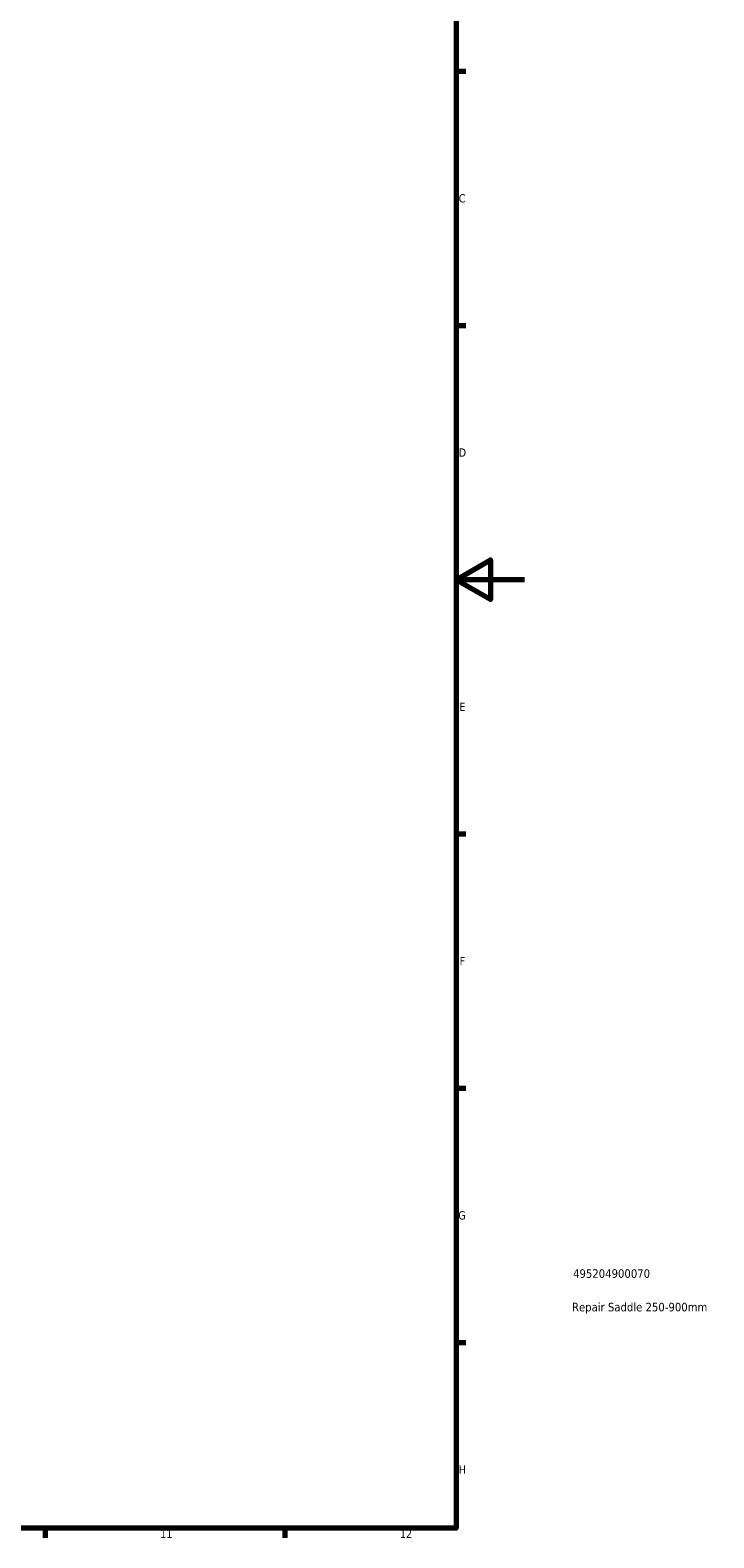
# Model space of a CAD drawing. Header units: millimetres. Extents: x -456 to 1391, y -624 to 930.
# Tile 5 of 9: x 696 to 896, y 17 to 457. Entities that reach past the tile are written whole.
import ezdxf

# ---------------------------------------------------------------- set-up
doc = ezdxf.new("R2010")
doc.units = ezdxf.units.MM
doc.layers.add('Border (ANSI)', color=7, linetype='Continuous', lineweight=70)
doc.layers.add('Title (ISO)', color=7, linetype='Continuous', lineweight=50)
doc.styles.add('Note Text (ANSI)', font='tahoma.ttf')
doc.styles.add('Note Text (ISO)', font='tahoma.ttf')

# ---------------------------------------------------------------- blocks, each defined once
blk = doc.blocks.new('Borders Default Border')
at = {"layer": 'Border (ANSI)'}
for p, q in [((821, 445.5), (823.8, 445.5)), ((821, 371.25), (823.8, 371.25)), ((821, 222.75), (823.8, 222.75)), ((821, 148.5), (823.8, 148.5)), ((821, 74.25), (823.8, 74.25)), ((700.83, 20), (700.83, 17.2)), ((770.92, 20), (770.92, 17.2))]:
    blk.add_line(p, q, dxfattribs=at)
at = {"layer": 'Border (ANSI)', "flags": 128}
for points in [[(20, 20), (20, 574), (821, 574), (821, 20), (20, 20)], [(841, 297), (821, 297), (831, 302.77), (831, 291.23), (821, 297)]]:
    blk.add_lwpolyline(points, dxfattribs=at)
at = {"layer": 'Border (ANSI)', "color": 5, "true_color": 0x0000ff, "char_height": 2.4, "attachment_point": 7, "style": 'Note Text (ANSI)'}
for s, insert in [('C', (821.71, 407.13)), ('D', (821.72, 332.93)), ('E', (821.91, 258.68)), ('F', (821.98, 184.43)), ('G', (821.6, 110.13)), ('H', (821.73, 35.93)), ('11', (734.43, 17.2)), ('12', (804.52, 17.2))]:
    blk.add_mtext(s, dxfattribs=dict(at, insert=insert))
blk = doc.blocks.new('Title Blocks ISO')
at = {"layer": 'Title (ISO)', "color": 232, "true_color": 0xca0064, "style": 'Note Text (ISO)'}
for tag, p in [('PART_NUMBER_001', (34.16, 73.13)), ('DESCRIPTION_001', (33.84, 63.34))]:
    blk.add_attdef(tag, p, '', height=2.5, dxfattribs=at)

msp = doc.modelspace()

# ---------------------------------------------------------------- block references
msp.add_blockref('Borders Default Border', (0, 0))
msp.add_blockref('Title Blocks ISO', (821, 20)).add_auto_attribs({'PART_NUMBER_001': '495204900070', 'DESCRIPTION_001': 'Repair Saddle 250-900mm'})

doc.saveas('drawing.dxf')
